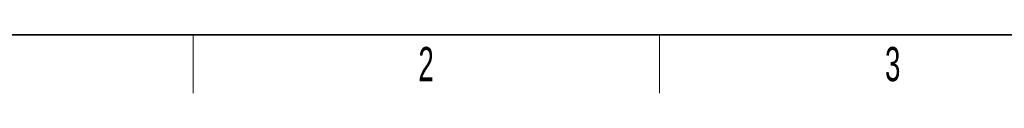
# Model space of a CAD drawing. Header units: millimetres. Extents: x 5 to 418, y 2 to 292.
# Tile 2 of 24: x 56 to 157, y 6 to 12. Entities that reach past the tile are written whole.
import ezdxf

# ---------------------------------------------------------------- set-up
doc = ezdxf.new("R2010")
doc.units = ezdxf.units.MM
doc.layers.add('SLD-0', color=7, linetype='Continuous')
doc.styles.add('SLDTEXTSTYLE0', font='TXT', dxfattribs={"width": 0.605})

msp = doc.modelspace()

# ---------------------------------------------------------------- linework, layer by layer
at = {"layer": 'SLD-0', "lineweight": 35}
msp.add_line((26, 12), (408, 12), dxfattribs=at)
at = {"layer": 'SLD-0', "lineweight": 18}
for p, q in [((73.75, 6), (73.75, 12)), ((121.5, 6), (121.5, 12))]:
    msp.add_line(p, q, dxfattribs=at)

# ---------------------------------------------------------------- texts
at = {"layer": 'SLD-0', "char_height": 3.5, "attachment_point": 2, "style": 'SLDTEXTSTYLE0'}
for s, insert in [('2', (97.6027, 10.743)), ('3', (145.3527, 10.743))]:
    msp.add_mtext(s, dxfattribs=dict(at, insert=insert))

doc.saveas('drawing.dxf')
